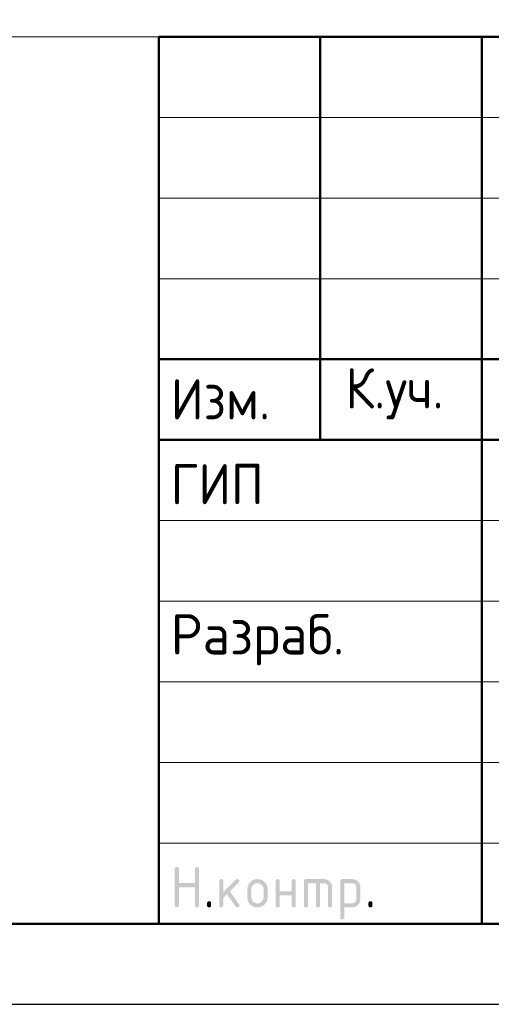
# Model space of a CAD drawing. Header units: millimetres. Extents: x 0 to 42000, y -76 to 29700.
# Tile 7 of 13: x 22138 to 25060, y 0 to 6106. Entities that reach past the tile are written whole.
import ezdxf

# ---------------------------------------------------------------- set-up
doc = ezdxf.new("R2010")
doc.units = ezdxf.units.MM
doc.layers.add('Standard', color=7, linetype='Continuous', lineweight=25)
doc.styles.add('ISOCPEUR', font='txt')

msp = doc.modelspace()

# ---------------------------------------------------------------- hatches: boundary and pattern name
at = {"layer": 'Standard', "linetype": 'Continuous', "lineweight": 25, "transparency": 33554687}
for points in [[(23099.1, 613.8), (23099.1, 838.8), (23099.1, 840.4), (23099.3, 841.7), (23099.5, 843.1), (23099.9, 844.3), (23100.3, 845.4), (23100.8, 846.4), (23101.4, 847.4), (23102.2, 848.2), (23103, 848.9), (23104, 849.5), (23104.9, 850.1), (23106.1, 850.5), (23107.3, 850.9), (23108.7, 851.1), (23110, 851.3), (23111.6, 851.3), (23113.2, 851.3), (23114.5, 851.1), (23115.9, 850.9), (23117.1, 850.5), (23118.3, 850.1), (23119.2, 849.5), (23120.2, 849), (23121, 848.2), (23121.8, 847.4), (23122.4, 846.4), (23123, 845.4), (23123.3, 844.3), (23123.7, 843.1), (23123.9, 841.7), (23124.1, 840.4), (23124.1, 838.8), (23124.1, 751.3), (23223.9, 751.3), (23223.9, 838.8), (23223.9, 840.4), (23224, 841.7), (23224.2, 843.1), (23224.6, 844.3), (23225, 845.4), (23225.6, 846.4), (23226.2, 847.4), (23227, 848.2), (23227.8, 849), (23228.7, 849.5), (23229.7, 850.1), (23230.9, 850.5), (23232.1, 850.9), (23233.4, 851.1), (23234.8, 851.3), (23236.4, 851.3), (23237.9, 851.3), (23239.3, 851.1), (23240.7, 850.9), (23241.9, 850.5), (23243, 850.1), (23244, 849.5), (23245, 848.9), (23245.8, 848.2), (23246.5, 847.4), (23247.1, 846.4), (23247.7, 845.4), (23248.1, 844.3), (23248.5, 843.1), (23248.7, 841.7), (23248.9, 840.4), (23248.9, 838.8), (23248.9, 613.8), (23248.9, 612.2), (23248.7, 610.9), (23248.5, 609.5), (23248.1, 608.3), (23247.7, 607.1), (23247.1, 606.2), (23246.5, 605.2), (23245.8, 604.4), (23245, 603.6), (23244, 603), (23243, 602.5), (23241.9, 602.1), (23240.7, 601.7), (23239.3, 601.5), (23237.9, 601.3), (23236.4, 601.3), (23234.8, 601.3), (23233.4, 601.5), (23232.1, 601.7), (23230.9, 602.1), (23229.7, 602.5), (23228.7, 603), (23227.8, 603.6), (23227, 604.4), (23226.2, 605.2), (23225.6, 606.2), (23225, 607.1), (23224.6, 608.3), (23224.2, 609.5), (23224, 610.9), (23223.9, 612.2), (23223.9, 613.8), (23223.9, 726.3), (23124.1, 726.3), (23124.1, 613.8), (23124.1, 612.2), (23123.9, 610.9), (23123.7, 609.5), (23123.3, 608.3), (23123, 607.1), (23122.4, 606.2), (23121.8, 605.2), (23121, 604.4), (23120.2, 603.6), (23119.2, 603), (23118.3, 602.5), (23117.1, 602.1), (23115.9, 601.7), (23114.5, 601.5), (23113.2, 601.3), (23111.6, 601.3), (23110, 601.3), (23108.7, 601.5), (23107.3, 601.7), (23106.1, 602.1), (23104.9, 602.5), (23104, 603), (23103, 603.6), (23102.2, 604.4), (23101.4, 605.2), (23100.8, 606.2), (23100.3, 607.1), (23099.9, 608.3), (23099.5, 609.5), (23099.3, 610.9), (23099.1, 612.2)], [(23398.9, 694), (23477.5, 772.6), (23478.4, 773.4), (23479.4, 774.1), (23480.4, 774.8), (23481.5, 775.2), (23482.7, 775.7), (23483.9, 775.9), (23485.1, 776.1), (23486.4, 776.1), (23488, 776.1), (23489.3, 775.9), (23490.7, 775.8), (23491.9, 775.4), (23493.1, 775), (23494, 774.4), (23495, 773.8), (23495.8, 773), (23496.6, 772.2), (23497.1, 771.3), (23497.7, 770.3), (23498.1, 769.1), (23498.5, 767.9), (23498.7, 766.6), (23498.9, 765.2), (23498.9, 763.7), (23498.9, 762.4), (23498.7, 761.3), (23498.4, 760.1), (23498, 759), (23497.5, 757.9), (23496.8, 756.9), (23496.1, 755.9), (23495.1, 754.9), (23440.2, 700.1), (23496.4, 621), (23497.7, 619.3), (23498.3, 617.4), (23498.9, 615.6), (23498.9, 613.6), (23498.9, 612.1), (23498.7, 610.7), (23498.5, 609.4), (23498.1, 608.2), (23497.7, 607), (23497.1, 606.1), (23496.6, 605.1), (23495.8, 604.4), (23495, 603.6), (23494, 603), (23493.1, 602.4), (23491.9, 602.1), (23490.7, 601.7), (23489.3, 601.5), (23488, 601.3), (23486.4, 601.3), (23484.8, 601.3), (23483.3, 601.6), (23481.8, 601.9), (23480.5, 602.6), (23479.2, 603.3), (23478.1, 604.3), (23476.9, 605.3), (23476, 606.6), (23422.2, 682.1), (23398.9, 658.8), (23398.9, 613.8), (23398.9, 612.2), (23398.7, 610.9), (23398.6, 609.5), (23398.2, 608.3), (23397.8, 607.1), (23397.2, 606.2), (23396.6, 605.2), (23395.8, 604.4), (23395, 603.6), (23394, 603), (23393.1, 602.5), (23391.9, 602.1), (23390.7, 601.7), (23389.4, 601.5), (23388, 601.3), (23386.4, 601.3), (23384.9, 601.3), (23383.5, 601.5), (23382.1, 601.7), (23380.9, 602.1), (23379.8, 602.5), (23378.8, 603), (23377.8, 603.6), (23377, 604.4), (23376.2, 605.2), (23375.7, 606.2), (23375.1, 607.1), (23374.7, 608.3), (23374.3, 609.5), (23374.1, 610.8), (23373.9, 612.2), (23373.9, 613.8), (23373.9, 763.7), (23373.9, 765.2), (23374.1, 766.6), (23374.3, 767.9), (23374.7, 769.1), (23375.1, 770.3), (23375.7, 771.3), (23376.2, 772.2), (23377, 773), (23377.8, 773.8), (23378.8, 774.4), (23379.8, 775), (23380.9, 775.4), (23382.1, 775.8), (23383.5, 775.9), (23384.9, 776.1), (23386.4, 776.1), (23388, 776.1), (23389.4, 775.9), (23390.7, 775.8), (23391.9, 775.4), (23393.1, 775), (23394, 774.4), (23395, 773.8), (23395.8, 773), (23396.6, 772.2), (23397.2, 771.3), (23397.8, 770.3), (23398.2, 769.1), (23398.6, 767.9), (23398.7, 766.6), (23398.9, 765.2), (23398.9, 763.7)], [(23748.7, 676.2), (23748.7, 613.8), (23748.7, 612.2), (23748.5, 610.8), (23748.3, 609.5), (23747.9, 608.3), (23747.5, 607.1), (23746.9, 606.2), (23746.3, 605.2), (23745.5, 604.4), (23744.8, 603.6), (23743.8, 603), (23742.8, 602.5), (23741.6, 602.1), (23740.4, 601.7), (23739.1, 601.5), (23737.7, 601.3), (23736.1, 601.3), (23734.6, 601.3), (23733.2, 601.5), (23731.8, 601.7), (23730.7, 602.1), (23729.5, 602.5), (23728.5, 603), (23727.5, 603.6), (23726.7, 604.4), (23726, 605.2), (23725.4, 606.2), (23724.8, 607.1), (23724.4, 608.3), (23724, 609.5), (23723.8, 610.8), (23723.6, 612.2), (23723.6, 613.8), (23723.6, 763.7), (23723.6, 765.2), (23723.8, 766.6), (23724, 767.9), (23724.4, 769.1), (23724.8, 770.3), (23725.4, 771.3), (23726, 772.2), (23726.7, 773), (23727.5, 773.8), (23728.5, 774.4), (23729.5, 775), (23730.7, 775.4), (23731.8, 775.8), (23733.2, 775.9), (23734.6, 776.1), (23736.1, 776.1), (23737.7, 776.1), (23739.1, 775.9), (23740.4, 775.8), (23741.6, 775.4), (23742.8, 775), (23743.8, 774.4), (23744.8, 773.8), (23745.5, 773), (23746.3, 772.2), (23746.9, 771.3), (23747.5, 770.3), (23747.9, 769.1), (23748.3, 768), (23748.5, 766.6), (23748.7, 765.2), (23748.7, 763.7), (23748.7, 701.2), (23823.3, 701.2), (23823.3, 763.7), (23823.3, 765.2), (23823.5, 766.6), (23823.7, 768), (23824.1, 769.1), (23824.5, 770.3), (23825.1, 771.3), (23825.7, 772.2), (23826.5, 773), (23827.3, 773.8), (23828.2, 774.4), (23829.2, 775), (23830.4, 775.4), (23831.6, 775.8), (23832.9, 775.9), (23834.3, 776.1), (23835.9, 776.1), (23837.4, 776.1), (23838.8, 775.9), (23840.2, 775.8), (23841.3, 775.4), (23842.5, 775), (23843.5, 774.4), (23844.5, 773.8), (23845.3, 773), (23846, 772.2), (23846.6, 771.3), (23847.2, 770.3), (23847.6, 769.1), (23848, 767.9), (23848.2, 766.6), (23848.4, 765.2), (23848.4, 763.7), (23848.4, 613.8), (23848.4, 612.2), (23848.2, 610.8), (23848, 609.5), (23847.6, 608.3), (23847.2, 607.1), (23846.6, 606.2), (23846, 605.2), (23845.3, 604.4), (23844.5, 603.6), (23843.5, 603), (23842.5, 602.5), (23841.3, 602.1), (23840.2, 601.7), (23838.8, 601.5), (23837.4, 601.3), (23835.9, 601.3), (23834.3, 601.3), (23832.9, 601.5), (23831.6, 601.7), (23830.4, 602.1), (23829.2, 602.5), (23828.2, 603), (23827.3, 603.6), (23826.5, 604.4), (23825.7, 605.2), (23825.1, 606.2), (23824.5, 607.1), (23824.1, 608.3), (23823.7, 609.5), (23823.5, 610.8), (23823.3, 612.2), (23823.3, 613.8), (23823.3, 676.2)], [(23911, 776.1), (24023.4, 776.1), (24026, 776.1), (24028.5, 775.9), (24031, 775.7), (24033.4, 775.2), (24035.8, 774.8), (24038.1, 774.1), (24040.4, 773.4), (24042.6, 772.5), (24044.8, 771.6), (24047, 770.5), (24049.1, 769.3), (24051.1, 767.9), (24053.1, 766.6), (24055, 765), (24056.9, 763.4), (24058.8, 761.6), (24060.6, 759.8), (24062.2, 757.8), (24063.8, 755.9), (24065.1, 753.9), (24066.5, 751.9), (24067.6, 749.8), (24068.8, 747.7), (24069.7, 745.4), (24070.6, 743.2), (24071.3, 740.9), (24072, 738.6), (24072.4, 736.2), (24072.9, 733.8), (24073.1, 731.3), (24073.3, 728.8), (24073.3, 726.2), (24073.3, 613.8), (24073.3, 612.2), (24073.1, 610.8), (24072.9, 609.5), (24072.6, 608.3), (24072.2, 607.1), (24071.6, 606.2), (24071, 605.2), (24070.2, 604.4), (24069.4, 603.6), (24068.4, 603), (24067.5, 602.5), (24066.3, 602.1), (24065.1, 601.7), (24063.7, 601.5), (24062.4, 601.3), (24060.8, 601.3), (24059.3, 601.3), (24057.9, 601.5), (24056.5, 601.7), (24055.3, 602.1), (24054.2, 602.5), (24053.2, 603), (24052.2, 603.6), (24051.4, 604.4), (24050.6, 605.2), (24050, 606.2), (24049.5, 607.1), (24049.1, 608.3), (24048.7, 609.5), (24048.5, 610.8), (24048.3, 612.2), (24048.3, 613.8), (24048.3, 726.1), (24048.3, 728.8), (24047.8, 731.2), (24047.4, 733.7), (24046.5, 735.9), (24045.6, 738.1), (24044.3, 740.1), (24042.9, 742.1), (24041.1, 743.9), (24039.3, 745.7), (24037.3, 747.1), (24035.3, 748.4), (24033.1, 749.3), (24030.9, 750.2), (24028.4, 750.7), (24026, 751.1), (24023.4, 751.1), (23998.4, 751.1), (23998.4, 613.8), (23998.4, 612.2), (23998.2, 610.8), (23998, 609.5), (23997.7, 608.3), (23997.3, 607.1), (23996.7, 606.2), (23996.1, 605.2), (23995.3, 604.4), (23994.5, 603.6), (23993.5, 603), (23992.6, 602.5), (23991.4, 602.1), (23990.2, 601.7), (23988.8, 601.5), (23987.5, 601.3), (23985.9, 601.3), (23984.3, 601.3), (23983, 601.5), (23981.6, 601.7), (23980.4, 602.1), (23979.3, 602.5), (23978.3, 603), (23977.3, 603.6), (23976.5, 604.4), (23975.7, 605.2), (23975.1, 606.2), (23974.6, 607.1), (23974.2, 608.3), (23973.8, 609.5), (23973.6, 610.8), (23973.4, 612.2), (23973.4, 613.8), (23973.4, 751.1), (23923.5, 751.1), (23923.5, 613.8), (23923.5, 612.2), (23923.3, 610.8), (23923.1, 609.5), (23922.7, 608.3), (23922.4, 607.1), (23921.8, 606.2), (23921.2, 605.2), (23920.4, 604.4), (23919.6, 603.6), (23918.6, 603), (23917.7, 602.5), (23916.5, 602.1), (23915.3, 601.7), (23913.9, 601.5), (23912.6, 601.3), (23911, 601.3), (23909.4, 601.3), (23908.1, 601.5), (23906.7, 601.7), (23905.5, 602.1), (23904.3, 602.5), (23903.4, 603), (23902.4, 603.6), (23901.6, 604.4), (23900.8, 605.2), (23900.2, 606.2), (23899.7, 607.1), (23899.3, 608.3), (23898.9, 609.5), (23898.7, 610.8), (23898.5, 612.2), (23898.5, 613.8), (23898.5, 763.7), (23898.5, 765.2), (23898.7, 766.6), (23898.9, 767.9), (23899.3, 769.1), (23899.6, 770.3), (23900.2, 771.3), (23900.8, 772.2), (23901.6, 773), (23902.4, 773.8), (23903.4, 774.4), (23904.3, 775), (23905.5, 775.4), (23906.7, 775.8), (23908, 775.9), (23909.4, 776.1)], [(23299, 626.3), (23299, 627.9), (23299.2, 629.3), (23299.4, 630.6), (23299.8, 631.8), (23300.2, 633), (23300.8, 634), (23301.3, 634.9), (23302.1, 635.7), (23302.9, 636.5), (23303.9, 637.1), (23304.9, 637.7), (23306, 638.1), (23307.2, 638.5), (23308.6, 638.7), (23309.9, 638.9), (23311.5, 638.9), (23313.1, 638.9), (23314.4, 638.7), (23315.8, 638.5), (23317, 638.1), (23318.2, 637.7), (23319.1, 637.1), (23320.1, 636.5), (23320.9, 635.7), (23321.7, 634.9), (23322.3, 634), (23322.9, 633), (23323.3, 631.8), (23323.6, 630.6), (23323.8, 629.3), (23324, 627.9), (23324, 626.3), (23324, 613.8), (23324, 612.2), (23323.8, 610.9), (23323.6, 609.5), (23323.3, 608.3), (23322.9, 607.2), (23322.3, 606.2), (23321.7, 605.2), (23320.9, 604.4), (23320.1, 603.6), (23319.1, 603), (23318.2, 602.5), (23317, 602.1), (23315.8, 601.7), (23314.4, 601.5), (23313.1, 601.3), (23311.5, 601.3), (23309.9, 601.3), (23308.6, 601.5), (23307.2, 601.7), (23306, 602.1), (23304.9, 602.5), (23303.9, 603), (23302.9, 603.6), (23302.1, 604.4), (23301.3, 605.2), (23300.8, 606.2), (23300.2, 607.2), (23299.8, 608.3), (23299.4, 609.5), (23299.2, 610.9), (23299, 612.2), (23299, 613.8)], [(24298.3, 626.3), (24298.3, 627.9), (24298.5, 629.3), (24298.7, 630.6), (24299.1, 631.8), (24299.5, 633), (24300.1, 634), (24300.6, 634.9), (24301.4, 635.7), (24302.2, 636.5), (24303.2, 637.1), (24304.2, 637.7), (24305.3, 638.1), (24306.5, 638.5), (24307.9, 638.7), (24309.2, 638.9), (24310.8, 638.9), (24312.4, 638.9), (24313.8, 638.7), (24315.1, 638.5), (24316.3, 638.1), (24317.5, 637.7), (24318.5, 637.1), (24319.4, 636.5), (24320.2, 635.7), (24321, 634.9), (24321.6, 634), (24322.2, 633), (24322.6, 631.8), (24322.9, 630.6), (24323.1, 629.3), (24323.3, 627.9), (24323.3, 626.3), (24323.3, 613.8), (24323.3, 612.2), (24323.1, 610.9), (24322.9, 609.5), (24322.6, 608.3), (24322.2, 607.2), (24321.6, 606.2), (24321, 605.2), (24320.2, 604.4), (24319.4, 603.6), (24318.5, 603), (24317.5, 602.5), (24316.3, 602.1), (24315.1, 601.7), (24313.8, 601.5), (24312.4, 601.3), (24310.8, 601.3), (24309.2, 601.3), (24307.9, 601.5), (24306.5, 601.7), (24305.3, 602.1), (24304.2, 602.5), (24303.2, 603), (24302.2, 603.6), (24301.4, 604.4), (24300.6, 605.2), (24300.1, 606.2), (24299.5, 607.2), (24299.1, 608.3), (24298.7, 609.5), (24298.5, 610.9), (24298.3, 612.2), (24298.3, 613.8)]]:
    msp.add_hatch(color=7, dxfattribs=at).paths.add_polyline_path(points, flags=16)
h = msp.add_hatch(color=7, dxfattribs=at)
h.paths.add_polyline_path([(23548.8, 663.7), (23548.8, 713.7), (23548.8, 716.9), (23549, 720.1), (23549.3, 723.2), (23549.9, 726.2), (23550.5, 729.2), (23551.3, 732.1), (23552.2, 734.9), (23553.3, 737.7), (23554.5, 740.5), (23555.9, 743.1), (23557.3, 745.8), (23559, 748.3), (23560.7, 750.8), (23562.7, 753.2), (23564.7, 755.6), (23567, 757.9), (23569.3, 760.2), (23571.7, 762.2), (23574.1, 764.2), (23576.6, 765.9), (23579.1, 767.6), (23581.8, 769), (23584.4, 770.4), (23587.2, 771.6), (23589.9, 772.7), (23592.8, 773.6), (23595.7, 774.4), (23598.7, 775), (23601.7, 775.6), (23604.8, 775.9), (23607.9, 776.1), (23611.1, 776.1), (23614.4, 776.1), (23617.6, 775.9), (23620.7, 775.6), (23623.8, 775), (23626.8, 774.5), (23629.7, 773.6), (23632.6, 772.8), (23635.4, 771.6), (23638.1, 770.5), (23640.8, 769.1), (23643.4, 767.7), (23645.9, 766), (23648.4, 764.3), (23650.8, 762.3), (23653.2, 760.3), (23655.5, 758.1), (23657.7, 755.8), (23659.7, 753.4), (23661.7, 751), (23663.4, 748.5), (23665.1, 746), (23666.5, 743.4), (23667.9, 740.7), (23669, 737.9), (23670.1, 735.2), (23671, 732.3), (23671.8, 729.4), (23672.4, 726.3), (23673, 723.3), (23673.2, 720.1), (23673.5, 717), (23673.5, 713.7), (23673.5, 663.7), (23673.5, 660.5), (23673.2, 657.4), (23673, 654.2), (23672.4, 651.2), (23671.8, 648.2), (23671, 645.4), (23670.1, 642.5), (23669, 639.7), (23667.8, 637), (23666.4, 634.3), (23665, 631.7), (23663.3, 629.2), (23661.6, 626.6), (23659.6, 624.2), (23657.6, 621.8), (23655.3, 619.5), (23653, 617.3), (23650.6, 615.3), (23648.2, 613.3), (23645.7, 611.6), (23643.2, 609.9), (23640.5, 608.4), (23637.9, 607), (23635.1, 605.9), (23632.4, 604.7), (23629.5, 603.9), (23626.6, 603), (23623.6, 602.4), (23620.6, 601.9), (23617.5, 601.6), (23614.4, 601.3), (23611.1, 601.3), (23607.9, 601.3), (23604.8, 601.6), (23601.7, 601.9), (23598.7, 602.4), (23595.7, 603), (23592.8, 603.9), (23589.9, 604.7), (23587.2, 605.9), (23584.4, 607), (23581.8, 608.4), (23579.1, 609.9), (23576.6, 611.6), (23574.1, 613.3), (23571.7, 615.3), (23569.3, 617.3), (23567, 619.5), (23564.7, 621.8), (23562.7, 624.2), (23560.7, 626.6), (23559, 629.2), (23557.3, 631.7), (23555.9, 634.3), (23554.5, 637), (23553.3, 639.7), (23552.2, 642.5), (23551.3, 645.4), (23550.5, 648.2), (23549.9, 651.2), (23549.3, 654.2), (23549, 657.4), (23548.8, 660.5)], flags=16)
h.paths.add_polyline_path([(23648.5, 663.8), (23648.5, 713.8), (23648.5, 717.7), (23647.8, 721.3), (23647.1, 724.9), (23645.7, 728.2), (23644.4, 731.5), (23642.3, 734.5), (23640.3, 737.6), (23637.5, 740.3), (23634.8, 743.1), (23631.8, 745.1), (23628.8, 747.2), (23625.5, 748.5), (23622.2, 749.9), (23618.6, 750.6), (23615, 751.3), (23611.1, 751.3), (23607.3, 751.3), (23603.7, 750.6), (23600.1, 749.9), (23596.8, 748.5), (23593.5, 747.2), (23590.5, 745.1), (23587.5, 743.1), (23584.7, 740.3), (23582, 737.6), (23580, 734.5), (23577.9, 731.5), (23576.5, 728.2), (23575.2, 724.9), (23574.5, 721.3), (23573.8, 717.7), (23573.8, 713.8), (23573.8, 663.8), (23573.8, 659.9), (23574.5, 656.3), (23575.2, 652.6), (23576.5, 649.3), (23577.9, 646), (23579.9, 643), (23581.9, 639.9), (23584.6, 637.2), (23587.4, 634.5), (23590.4, 632.5), (23593.4, 630.4), (23596.7, 629.1), (23600, 627.7), (23603.6, 627), (23607.2, 626.3), (23611.1, 626.3), (23615, 626.3), (23618.6, 627), (23622.2, 627.7), (23625.5, 629.1), (23628.8, 630.4), (23631.8, 632.5), (23634.8, 634.6), (23637.5, 637.3), (23640.3, 640.1), (23642.3, 643.1), (23644.4, 646.1), (23645.7, 649.4), (23647.1, 652.7), (23647.8, 656.3), (23648.5, 659.9)])
h = msp.add_hatch(color=7, dxfattribs=at)
h.paths.add_polyline_path([(24123.4, 763.7), (24123.4, 765.2), (24123.6, 766.6), (24123.8, 768), (24124.2, 769.1), (24124.6, 770.3), (24125.2, 771.3), (24125.8, 772.2), (24126.6, 773), (24127.3, 773.8), (24128.3, 774.4), (24129.3, 775), (24130.5, 775.4), (24131.6, 775.8), (24133, 775.9), (24134.4, 776.1), (24135.9, 776.1), (24198.3, 776.1), (24200.9, 776.1), (24203.4, 775.9), (24206, 775.7), (24208.4, 775.2), (24210.8, 774.8), (24213.1, 774.1), (24215.4, 773.4), (24217.6, 772.5), (24219.9, 771.6), (24222, 770.5), (24224.1, 769.4), (24226.1, 768), (24228.1, 766.7), (24230, 765.1), (24231.9, 763.5), (24233.7, 761.7), (24235.5, 759.9), (24237.1, 758), (24238.7, 756), (24240.1, 754), (24241.4, 752), (24242.5, 749.9), (24243.7, 747.8), (24244.6, 745.6), (24245.5, 743.3), (24246.2, 741), (24246.8, 738.7), (24247.3, 736.3), (24247.7, 733.9), (24248, 731.3), (24248.2, 728.8), (24248.2, 726.2), (24248.2, 651.2), (24248.2, 648.6), (24248, 646.1), (24247.7, 643.6), (24247.3, 641.2), (24246.8, 638.8), (24246.2, 636.5), (24245.5, 634.2), (24244.6, 632), (24243.7, 629.8), (24242.6, 627.7), (24241.4, 625.6), (24240.1, 623.5), (24238.7, 621.5), (24237.1, 619.6), (24235.6, 617.7), (24233.8, 615.9), (24231.9, 614), (24230, 612.4), (24228.1, 610.8), (24226.1, 609.5), (24224.1, 608.1), (24222, 607), (24219.9, 605.8), (24217.7, 604.9), (24215.5, 604), (24213.1, 603.3), (24210.8, 602.7), (24208.4, 602.2), (24206, 601.7), (24203.5, 601.5), (24201, 601.3), (24198.3, 601.3), (24148.5, 601.3), (24148.5, 538.9), (24148.5, 537.3), (24148.3, 535.9), (24148.1, 534.6), (24147.7, 533.4), (24147.3, 532.2), (24146.7, 531.3), (24146.1, 530.3), (24145.3, 529.5), (24144.6, 528.7), (24143.6, 528.1), (24142.6, 527.6), (24141.4, 527.2), (24140.3, 526.8), (24138.9, 526.6), (24137.5, 526.4), (24136, 526.4), (24134.4, 526.4), (24133, 526.6), (24131.6, 526.8), (24130.5, 527.2), (24129.3, 527.6), (24128.3, 528.1), (24127.3, 528.7), (24126.6, 529.5), (24125.8, 530.3), (24125.2, 531.3), (24124.6, 532.2), (24124.2, 533.4), (24123.8, 534.6), (24123.6, 535.9), (24123.4, 537.3), (24123.4, 538.9)], flags=16)
h.paths.add_polyline_path([(24148.5, 751.1), (24148.5, 626.3), (24198.3, 626.3), (24200.9, 626.3), (24203.3, 626.8), (24205.7, 627.2), (24207.9, 628.2), (24210.1, 629.1), (24212.1, 630.4), (24214.1, 631.8), (24215.9, 633.6), (24217.7, 635.4), (24219.1, 637.4), (24220.4, 639.5), (24221.3, 641.7), (24222.2, 643.9), (24222.7, 646.3), (24223.2, 648.7), (24223.2, 651.3), (24223.2, 726.1), (24223.2, 728.8), (24222.7, 731.2), (24222.3, 733.7), (24221.4, 735.9), (24220.5, 738.1), (24219.1, 740.1), (24217.8, 742.1), (24216, 743.9), (24214.2, 745.7), (24212.2, 747.1), (24210.2, 748.4), (24208, 749.3), (24205.8, 750.2), (24203.3, 750.7), (24200.9, 751.1), (24198.3, 751.1)])

# ---------------------------------------------------------------- linework, layer by layer
at = {"layer": 'Standard', "color": 7, "linetype": 'Continuous', "lineweight": 50, "transparency": 33554687}
for p, q in [((23000, 500), (23000, 6000)), ((23000, 6000), (41500, 6000)), ((24000, 3500), (24000, 6000)), ((25000, 500), (25000, 6000)), ((23000, 4000), (29500, 4000)), ((23000, 4000), (29500, 4000)), ((23000, 3500), (29500, 3500)), ((23000, 3500), (29500, 3500))]:
    msp.add_line(p, q, dxfattribs=at)
at = {"layer": 'Standard', "color": 7, "linetype": 'Continuous', "lineweight": 13, "transparency": 33554687}
for p, q in [((23000, 5500), (29500, 5500)), ((23000, 5000), (29500, 5000)), ((23000, 4500), (29500, 4500)), ((23000, 3000), (29500, 3000)), ((23000, 2500), (29500, 2500)), ((23000, 2500), (29500, 2500)), ((23000, 2000), (29500, 2000)), ((23000, 2000), (29500, 2000)), ((23000, 1500), (29500, 1500)), ((23000, 1000), (29500, 1000))]:
    msp.add_line(p, q, dxfattribs=at)
at = {"layer": 'Standard', "color": 7, "linetype": 'Continuous', "lineweight": 25, "transparency": 33554687}
msp.add_line((23000, 500), (41500, 500), dxfattribs=at)
msp.add_line((23000, 500), (41500, 500), dxfattribs=at)
msp.add_line((23000, 500), (41500, 500), dxfattribs=at)
msp.add_lwpolyline([(0, 0), (42000, 0), (42000, 29700), (0, 29700), (0, 0)], close=True, dxfattribs=at)
at = {"layer": 'Standard', "color": 7, "linetype": 'Continuous', "lineweight": 50, "transparency": 33554687}
msp.add_lwpolyline([(2000, 29200), (41500, 29200), (41500, 500), (2000, 500), (2000, 29200)], close=True, dxfattribs=at)
at = {"layer": 'Standard', "color": 7, "linetype": 'Continuous', "lineweight": 13, "transparency": 33554687}
msp.add_lwpolyline([(41500, 29200), (2000, 29200), (2000, 6000), (41500, 6000), (41500, 29200)], dxfattribs=at)
at = {"layer": 'Standard', "color": 7, "linetype": 'Continuous', "lineweight": 25, "transparency": 33554687}
msp.add_lwpolyline([(41500, 6000), (23000, 6000), (23000, 500), (41500, 500), (41500, 6000)], dxfattribs=at)

# ---------------------------------------------------------------- texts
at = {"layer": 'Standard', "color": 7, "linetype": 'Continuous', "lineweight": 25, "transparency": 33554687, "char_height": 250, "attachment_point": 7, "style": 'ISOCPEUR'}
for s, insert, width in [('\\W0.93;Изм.', (23074, 3627.5), 752.897), ('\\W0.93;К.уч.', (24156, 3627.5), 816.026), ('\\W0.92;ГИП', (23074, 3101.3), 689.619), ('\\W0.96;Разраб.', (23074, 2101.3), 1306.562)]:
    msp.add_mtext(s, dxfattribs=dict(at, insert=insert, width=width))

doc.saveas('drawing.dxf')
